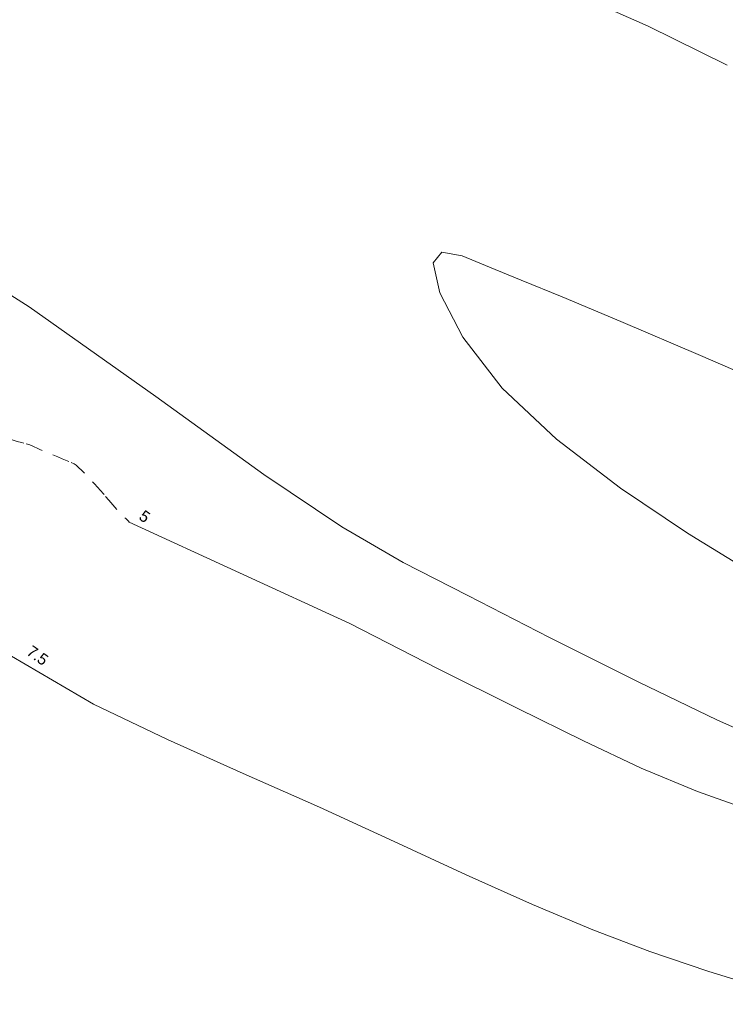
# Model space of a CAD drawing. Extents: x 65182 to 66926, y 402417 to 404251.
# Tile 233 of 256: x 66631 to 66708, y 402505 to 402613. Entities that reach past the tile are written whole.
import ezdxf
from ezdxf.enums import TextEntityAlignment as Align

# ---------------------------------------------------------------- set-up
doc = ezdxf.new("R2010")
doc.units = 0
doc.header["$LTSCALE"] = 50
doc.header["$MEASUREMENT"] = 0
doc.linetypes.add('NAP-5M', pattern=[2.1336, 0.762, -0.1016, 0.762, -0.508])
doc.layers.add('DIEPTELIJNEN_01NOV2011', color=63, linetype='CONTINUOUS', lineweight=0)
doc.layers.add('DIEPTELIJNEN_10JAN2014', color=17, linetype='CONTINUOUS', lineweight=0)
doc.styles.add('TMODELF', font='tmodelf')

msp = doc.modelspace()

# ---------------------------------------------------------------- linework, layer by layer
at = {"layer": 'DIEPTELIJNEN_01NOV2011', "linetype": 'Continuous', "flags": 128}
for points in [[(66563.83, 402618.33), (66573.16, 402611.2), (66579.75, 402606.93), (66586.19, 402603.97), (66594.6, 402600.85), (66605.21, 402596.54), (66617.8, 402590.13), (66631.84, 402581.19), (66645.72, 402571.37), (66657.54, 402562.82), (66666.08, 402557.09), (66672.81, 402553.2), (66679.9, 402549.55), (66688.85, 402544.98), (66698.55, 402540.09), (66707.23, 402535.89), (66713.67, 402533.07)], [(66708.3, 402607.69), (66699.66, 402611.96), (66691.94, 402615.4)], [(66715.16, 402571.64), (66705.37, 402575.88), (66696.65, 402579.61), (66690.24, 402582.28), (66685.72, 402584.13), (66682.27, 402585.56), (66679.28, 402586.78), (66677.04, 402587.2), (66676.08, 402586.03), (66676.82, 402582.74), (66679.35, 402577.89), (66683.65, 402572.3), (66689.6, 402566.69), (66696.6, 402561.33), (66703.95, 402556.39), (66711.05, 402552.06)], [(66642.8, 402557.6), (66666.98, 402546.49), (66676.56, 402541.56), (66685.3, 402537.23), (66692.57, 402533.63), (66698.89, 402530.64), (66705.05, 402528.08), (66711.74, 402525.73), (66719.16, 402523.19), (66727.43, 402519.99), (66736.58, 402515.83), (66746.35, 402510.93), (66756.45, 402505.65)], [(66629.9, 402542.9), (66638.89, 402537.64), (66647, 402533.79), (66655.3, 402530.07), (66663.64, 402526.36), (66671.84, 402522.6), (66679.7, 402518.97), (66686.98, 402515.69), (66693.58, 402512.93), (66699.83, 402510.56), (66706.19, 402508.4), (66712.92, 402506.32), (66719.57, 402504.39), (66725.46, 402502.73), (66730.13, 402501.42), (66733.76, 402500.34), (66736.71, 402499.33), (66739.3, 402498.25), (66741.68, 402497.1), (66743.96, 402495.92)]]:
    msp.add_lwpolyline(points, dxfattribs=at)
at = {"layer": 'DIEPTELIJNEN_10JAN2014', "linetype": 'NAP-5M', "ltscale": 0.05, "flags": 128}
msp.add_lwpolyline([(66558.5, 402610), (66559, 402609.2), (66559.12, 402609), (66559.25, 402608.75), (66559.67, 402608), (66560, 402607.54), (66560.39, 402607), (66560.89, 402606.11), (66560.96, 402606), (66561, 402605.95), (66561.81, 402605), (66562, 402604.82), (66562.45, 402604.55), (66563, 402604.21), (66563.8, 402604), (66564, 402603.95), (66564.07, 402603.93), (66565, 402603.64), (66565.54, 402603.46), (66566, 402603.28), (66566.67, 402603), (66567, 402602.86), (66567.22, 402602.78), (66568, 402602.53), (66568.92, 402602), (66569, 402601.96), (66569.09, 402601.91), (66570, 402601.47), (66571, 402601.01), (66571.03, 402601), (66572, 402600.55), (66572.6, 402600.4), (66573, 402600.33), (66573.79, 402600.21), (66574, 402600.16), (66574.33, 402600), (66575, 402599.47), (66575.45, 402599), (66576, 402598.49), (66576.47, 402598), (66577, 402597.5), (66577.45, 402597), (66578, 402596.49), (66578.39, 402596), (66579, 402595.4), (66579.38, 402595), (66580, 402594.4), (66580.53, 402594), (66581, 402593.63), (66581.83, 402593), (66582, 402592.87), (66582.54, 402592.46), (66583, 402592.1), (66583.14, 402592), (66584, 402591.34), (66584.45, 402591), (66585, 402590.57), (66585.82, 402590), (66586, 402589.86), (66586.37, 402589.63), (66587, 402589.2), (66587.28, 402589), (66588, 402588.5), (66588.98, 402588), (66589, 402587.99), (66590, 402587.69), (66590.44, 402587.56), (66591, 402587.36), (66592, 402587.09), (66592.23, 402587), (66593, 402586.71), (66593.39, 402586.61), (66594, 402586.41), (66594.9, 402586.1), (66595, 402586.07), (66595.15, 402586), (66596, 402585.67), (66596.5, 402585.5), (66597, 402585.36), (66597.85, 402585), (66598, 402584.94), (66599, 402584.6), (66599.62, 402584.38), (66600, 402584.28), (66600.45, 402584), (66601, 402583.59), (66601.62, 402583), (66602, 402582.61), (66602.66, 402582), (66603, 402581.65), (66603.7, 402581), (66604, 402580.69), (66604.76, 402580), (66605, 402579.75), (66605.77, 402579), (66606, 402578.76), (66606.83, 402578), (66607, 402577.89), (66607.18, 402577.82), (66608, 402577.49), (66608.74, 402577.26), (66609, 402577.21), (66609.87, 402577), (66610, 402576.97), (66610.04, 402576.96), (66611.28, 402576.72), (66612, 402576.47), (66612.92, 402576.08), (66613.12, 402576), (66614, 402575.65), (66614.61, 402575.39), (66615, 402575.24), (66615.55, 402575), (66616, 402574.81), (66616.35, 402574.65), (66617, 402574.43), (66617.9, 402574.1), (66618, 402574.08), (66618.18, 402574), (66619, 402573.53), (66619.48, 402573), (66620, 402572.56), (66620.6, 402572), (66621, 402571.65), (66621.75, 402571), (66622, 402570.76), (66622.74, 402570), (66623, 402569.75), (66623.88, 402569), (66624, 402568.88), (66624.73, 402568.27), (66625, 402568.04), (66625.1, 402568), (66626, 402567.72), (66626.38, 402567.62), (66627, 402567.48), (66627.68, 402567.32), (66628, 402567.21), (66628.7, 402567), (66629, 402566.9), (66630, 402566.63), (66630.54, 402566.46), (66631, 402566.34), (66631.92, 402566.08), (66632, 402566.05), (66632.1, 402566), (66633, 402565.58), (66633.72, 402565.28), (66634, 402565.17), (66634.39, 402565), (66635, 402564.75), (66635.45, 402564.55), (66636, 402564.33), (66636.77, 402564), (66637, 402563.86), (66637.86, 402563), (66638, 402562.86), (66638.81, 402562), (66639, 402561.79), (66640, 402560.69), (66640.57, 402560), (66641, 402559.52), (66642, 402558.38), (66642.43, 402558), (66642.71, 402557.71), (66642.8, 402557.6)], dxfattribs=at)

# ---------------------------------------------------------------- texts
at = {"layer": 'DIEPTELIJNEN_10JAN2014', "linetype": 'NAP-5M', "ltscale": 0.05, "style": 'TMODELF'}
for s, p in [('5', (66644.5, 402558.23)), ('7.5', (66632.77, 402543))]:
    msp.add_text(s, height=1.25, rotation=324.6506, dxfattribs=at).set_placement(p, align=Align.MIDDLE_CENTER)

doc.saveas('drawing.dxf')
